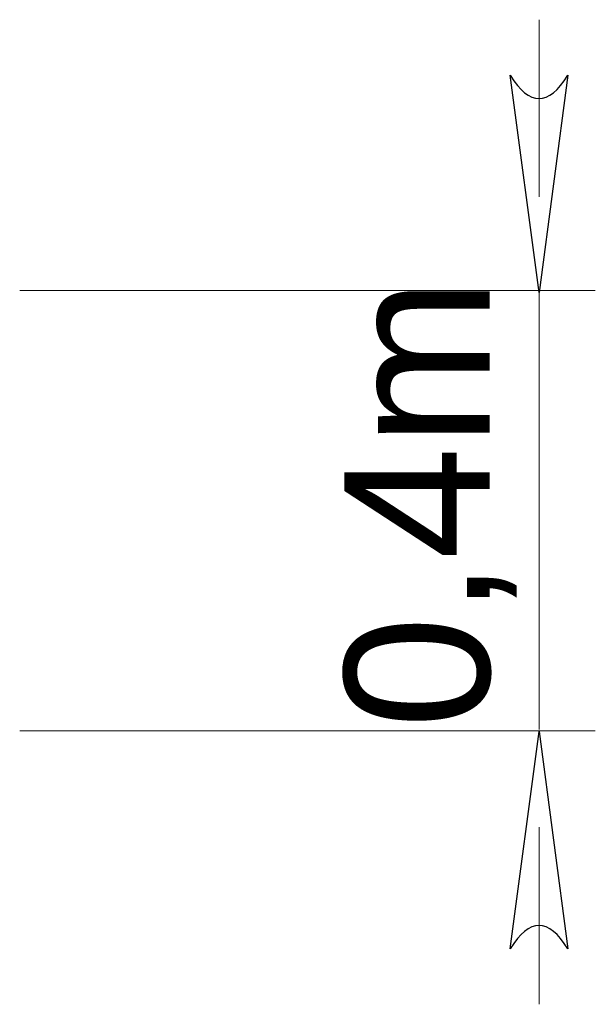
# Model space of a CAD drawing. Header units: centimetres. Extents: x -7 to 187, y -110 to 8.
# Tile 22 of 40: x -1.636 to -0.883, y 4.902 to 6.191. Entities that reach past the tile are written whole.
import ezdxf

# ---------------------------------------------------------------- set-up
doc = ezdxf.new("R2010")
doc.units = ezdxf.units.CM
doc.header["$MEASUREMENT"] = 0
doc.layers.add('Warstwa 1', color=7, linetype='Continuous')

msp = doc.modelspace()

# ---------------------------------------------------------------- linework, layer by layer
at = {"layer": 'Warstwa 1', "lineweight": 18}
for points in [[(-0.9568, 6.1906), (-0.9568, 6.1906), (-0.9568, 5.9586), (-0.9568, 5.9586)], [(-0.8832, 5.836), (-0.8832, 5.836), (-1.6363, 5.836), (-1.6363, 5.836)], [(-0.9568, 5.8331), (-0.9568, 5.8331), (-0.9568, 5.2617), (-0.9568, 5.2617)], [(-0.8832, 5.2601), (-0.8832, 5.2601), (-1.6363, 5.2601), (-1.6363, 5.2601)], [(-0.9568, 4.9021), (-0.9568, 4.9021), (-0.9568, 5.134), (-0.9568, 5.134)]]:
    msp.add_open_spline(points, degree=3, dxfattribs=at)
at = {"layer": 'Warstwa 1'}
for points in [[(-0.9568, 5.8335), (-0.9568, 5.8335), (-0.9191, 6.1179), (-0.9191, 6.1179), (-0.9191, 6.1179), (-0.9442, 6.0773), (-0.9694, 6.0773), (-0.9944, 6.1179), (-0.9944, 6.1179), (-0.9944, 6.1179), (-0.9568, 5.8335), (-0.9568, 5.8335)], [(-0.9568, 5.2591), (-0.9568, 5.2591), (-0.9944, 4.9747), (-0.9944, 4.9747), (-0.9944, 4.9747), (-0.9694, 5.0153), (-0.9442, 5.0153), (-0.9191, 4.9747), (-0.9191, 4.9747), (-0.9191, 4.9747), (-0.9568, 5.2591), (-0.9568, 5.2591)]]:
    msp.add_open_spline(points, degree=3, knots=[0, 0, 0, 0, 0.25, 0.25, 0.25, 0.25, 0.5, 0.5, 0.5, 0.5, 1, 1, 1, 1], dxfattribs=at)

# ---------------------------------------------------------------- texts
at = {"insert": (-1.2115, 5.2628), "char_height": 0.19, "width": 5.413271, "attachment_point": 1, "rotation": 90}
msp.add_mtext('{\\fArial|b0|i0|c238|p34;0,4m}', dxfattribs=at)

doc.saveas('drawing.dxf')
